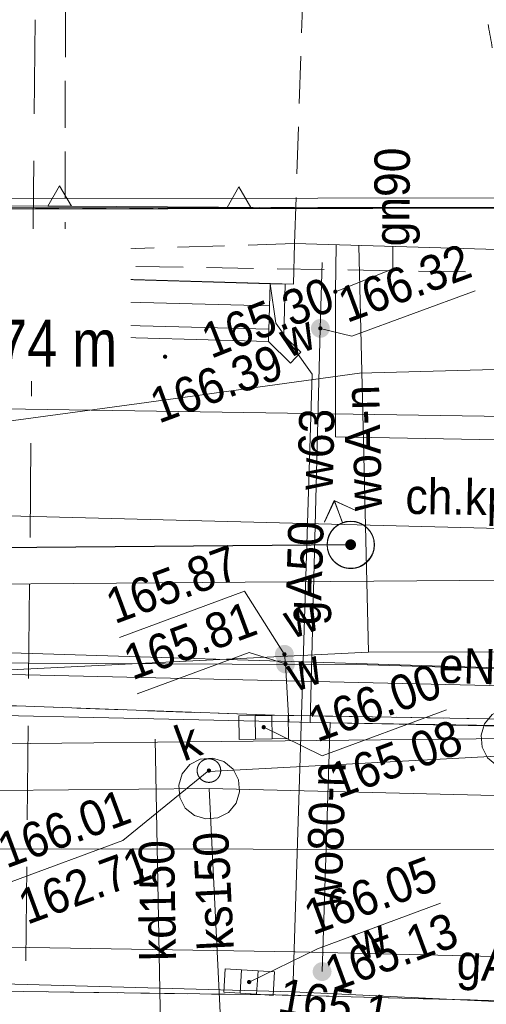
# Model space of a CAD drawing. Header units: millimetres. Extents: x -1155795 to 240441, y -422828 to 463730.
# Tile 54 of 66: x 81672 to 91579, y -22462 to -1541. Entities that reach past the tile are written whole.
import ezdxf
from ezdxf.xclip import XClip

# ---------------------------------------------------------------- set-up
doc = ezdxf.new("R2010")
doc.units = ezdxf.units.MM
doc.header["$MEASUREMENT"] = 0
doc.header["$XCLIPFRAME"] = 0
doc.linetypes.add('Dashed 1_500', pattern=[1000, 500, -500])
doc.linetypes.add('Wipeout_Contour', pattern=[1000, 0, -1000])
for name, color, linetype in [('00 PZT MAPA', 7, 'Continuous'), ('Sycow_7_punkt wysokościowy sztuczny', 7, 'Continuous'), ('Sycow_7_zasuwa - siec wodociągowa (punkt)', 7, 'Continuous')]:
    doc.layers.add(name, color=color, linetype=linetype)
for name, color, linetype, lineweight in [('0_Nr_pióra__27', 7, 'Continuous', 25), ('Annotation - Label_Nr_pióra__85', 7, 'Continuous', 13), ('Nowe_0_Nr_pióra__27', 7, 'Continuous', 25), ('Nowe_Annotation - Label_Nr_pióra__46', 7, 'Continuous', 15), ('Nowe_Annotation - Label_Nr_pióra__85', 7, 'Continuous', 13), ('Sycow_7_218-kontur użytku gruntowego_Nr_pióra__3', 3, 'Continuous', 18), ('Sycow_7_219-działka ewidencyjna_Nr_pióra__7', 7, 'Continuous', 18), ('Sycow_7_312-budynek ewidencyjny_Nr_pióra__7', 7, 'Continuous', 18), ('Sycow_7_352-schody_Nr_pióra__7', 7, 'Continuous', 18), ('Sycow_7_@Wywiad_Nr_pióra__30', 30, 'Continuous', 18), ('Sycow_7_@Wywiad_Nr_pióra__34', 34, 'Continuous', 18), ('Sycow_7_@Wywiad_Nr_pióra__7', 7, 'Continuous', 18), ('Sycow_7_@Zakres_Nr_pióra__6', 6, 'Continuous', 18), ('Sycow_7_chodnik (powierzchnia)-Atr17_Nr_pióra__7', 7, 'Continuous', 18), ('Sycow_7_chodnik (powierzchnia)_Nr_pióra__7', 7, 'Continuous', 18), ('Sycow_7_hydrant (punkt)_Nr_pióra__7', 7, 'Continuous', 18), ('Sycow_7_kratka ściekowa (punkt)_Nr_pióra__7', 7, 'Continuous', 18), ('Sycow_7_krawężnik (linia)_Nr_pióra__7', 7, 'Continuous', 18), ('Sycow_7_murek oporowy (powierzchnia)_Nr_pióra__7', 7, 'Continuous', 18), ('Sycow_7_Oś ulicy_Nr_pióra__5', 5, 'Continuous', 18), ('Sycow_7_przewód elektroenergetyczny (linia)-Atr1_Nr_pióra__1', 1, 'Continuous', 18), ('Sycow_7_przewód elektroenergetyczny (linia)_Nr_pióra__1', 1, 'Continuous', 18), ('Sycow_7_przewód gazowy (linia)-Atr1_Nr_pióra__7', 7, 'Continuous', 18), ('Sycow_7_przewód gazowy (linia)_Nr_pióra__40', 40, 'Continuous', 18), ('Sycow_7_przewód kanalizacyjny (linia)-Atr1_Nr_pióra__34', 34, 'Continuous', 18), ('Sycow_7_przewód kanalizacyjny (linia)_Nr_pióra__34', 34, 'Continuous', 18), ('Sycow_7_przewód telekomunikacyjny (linia)_Nr_pióra__30', 30, 'Continuous', 18), ('Sycow_7_przewód wodociągowy (linia)-Atr1_Nr_pióra__5', 5, 'Continuous', 18), ('Sycow_7_przewód wodociągowy (linia)_Nr_pióra__5', 5, 'Continuous', 18), ('Sycow_7_punkt o określonej wysokości (sieć elektroenergetyczna)-Atr2_Nr_pióra__1', 1, 'Continuous', 18), ('Sycow_7_punkt o określonej wysokości (sieć gazowa)-Atr2_Nr_pióra__40', 40, 'Continuous', 18), ('Sycow_7_punkt o określonej wysokości (sieć gazowa)_Nr_pióra__40', 40, 'Continuous', 18), ('Sycow_7_punkt o określonej wysokości (sieć kanalizacyjna)-Atr2_Nr_pióra__34', 34, 'Continuous', 18), ('Sycow_7_punkt o określonej wysokości (sieć kanalizacyjna)-Atr2_Nr_pióra__7', 7, 'Continuous', 18), ('Sycow_7_punkt o określonej wysokości (sieć kanalizacyjna)-Atr3_Nr_pióra__34', 34, 'Continuous', 18), ('Sycow_7_punkt o określonej wysokości (sieć kanalizacyjna)_Nr_pióra__34', 34, 'Continuous', 18), ('Sycow_7_punkt o określonej wysokości (sieć wodociągowa)-Atr2_Nr_pióra__5', 5, 'Continuous', 18), ('Sycow_7_punkt o określonej wysokości (sieć wodociągowa)-Atr2_Nr_pióra__7', 7, 'Continuous', 18), ('Sycow_7_punkt o określonej wysokości (sieć wodociągowa)_Nr_pióra__5', 5, 'Continuous', 18), ('Sycow_7_punkt wysokościowy sztuczny-Atr2_Nr_pióra__7', 7, 'Continuous', 18), ('Sycow_7_PZT_NLZ - Nieprzekraczalna linia zabudowy_Nr_pióra__7', 7, 'Continuous', 18), ('Sycow_7_studzienka - przewód kanalizacyjny (powierzchnia)_Nr_pióra__34', 34, 'Continuous', 18), ('Sycow_7_studzienka okrągła - przewód kanalizacyjny (punkt)-Atr17_Nr_pióra__34', 34, 'Continuous', 18), ('Sycow_7_studzienka okrągła - przewód kanalizacyjny (punkt)_Nr_pióra__34', 34, 'Continuous', 18), ('Sycow_7_zasuwa - siec wodociągowa (punkt)-Atr17_Nr_pióra__7', 7, 'Continuous', 18)]:
    doc.layers.add(name, color=color, linetype=linetype, lineweight=lineweight)
doc.layers.add('0_Nr_pióra__99', color=7, linetype='Continuous', lineweight=0, true_color=0xaad2ff)
doc.layers.add('Sycow_7_PZT_RT - Linia rozgraniczająca_Nr_pióra__252', color=7, linetype='Continuous', lineweight=18, true_color=0x929292)
doc.styles.add('STYL_AUTOMATYCZNY_12', font='Arial Narrow.ttf')
doc.styles.add('STYL_AUTOMATYCZNY_5', font='txt', dxfattribs={"width": 0.9})
doc.linetypes.add('nieprzekraczalna linia zabudowy', pattern='A,0,[3,-2. PZT (5)1.Shx,S=39.68254,R=0,X=0,Y=0.425],-5000,0', length=5000)
doc.dimstyles.new('STYL_AUTOMATYCZNY__1', dxfattribs={"dimtxt": 0.18, "dimasz": 456, "dimexe": 0.18, "dimexo": 0.0625, "dimgap": 0, "dimtad": 0, "dimtih": 1, "dimtoh": 1, "dimdec": 4, "dimzin": 0, "dimdsep": 46, "dimcen": 0.09, "dimadec": 0, "dimazin": 0, "dimtfac": 1, "dimtdec": 4, "dimtmove": 0, "dimatfit": 3, "dimldrblk": 'ARROWHEAD_11', "dimfxl": 0, "dimtolj": 1, "dimtzin": 0, "dimarcsym": 0})

# ---------------------------------------------------------------- blocks, each defined once
blk = doc.blocks.new('Rysunek_1_7', base_point=(14567, -19307))
at = {"layer": 'Sycow_7_punkt o określonej wysokości (sieć gazowa)_Nr_pióra__40', "linetype": 'Continuous', "lineweight": 18}
blk.add_hatch(color=40, dxfattribs=at).paths.add_polyline_path([(88416, -7305, 1), (88332, -7336, 1)])
at = {"layer": 'Sycow_7_punkt o określonej wysokości (sieć kanalizacyjna)_Nr_pióra__34', "linetype": 'Continuous', "lineweight": 18}
for points in [[(86895, -16559, 1), (86811, -16590, 1)], [(85732, -17480, 1), (85648, -17511, 1)], [(86586, -21973, 1), (86501, -22005, 1)]]:
    blk.add_hatch(color=34, dxfattribs=at).paths.add_polyline_path(points)
at = {"layer": 'Sycow_7_punkt o określonej wysokości (sieć wodociągowa)_Nr_pióra__5', "linetype": 'Continuous', "lineweight": 18}
for points in [[(88097, -8084, 1), (88013, -8116, 1)], [(87335, -15010, 1), (87250, -15041, 1)], [(87357, -15215, 1), (87273, -15246, 1)]]:
    blk.add_hatch(color=5, dxfattribs=at).paths.add_polyline_path(points)
at = {"layer": 'Sycow_7_punkt wysokościowy sztuczny', "linetype": 'Continuous', "lineweight": 0, "true_color": 0x000000}
blk.add_hatch(color=178, dxfattribs=at).paths.add_polyline_path([(84801, -8686, 1), (84717, -8718, 1)])
at = {"layer": 'Sycow_7_zasuwa - siec wodociągowa (punkt)', "linetype": 'Continuous', "lineweight": 0, "true_color": 0x000000}
for points in [[(88243, -8031, 1), (87868, -8169, 1)], [(87480, -14956, 1), (87105, -15095, 1)], [(87503, -15161, 1), (87128, -15300, 1)], [(88292, -21785, 1), (87894, -21749, 1)]]:
    blk.add_hatch(color=178, dxfattribs=at).paths.add_polyline_path(points)
at = {"layer": 'Sycow_7_218-kontur użytku gruntowego_Nr_pióra__3', "color": 3, "linetype": 'Continuous', "lineweight": 18}
for p, q in [((82505, -5537), (82005, -5537)), ((82005, -5537), (82505, -5537)), ((83505, -5536), (83005, -5536)), ((83005, -5536), (83505, -5536)), ((84505, -5535), (84005, -5535)), ((84005, -5535), (84505, -5535)), ((85505, -5534), (85005, -5534)), ((85005, -5534), (85505, -5534)), ((86505, -5533), (86005, -5533)), ((86005, -5533), (86505, -5533)), ((87505, -5532), (87005, -5532)), ((87005, -5532), (87505, -5532)), ((88505, -5531), (88005, -5532)), ((88005, -5532), (88505, -5531)), ((89505, -5530), (89005, -5531)), ((89005, -5531), (89505, -5530)), ((90505, -5529), (90005, -5530)), ((90005, -5530), (90505, -5529)), ((91505, -5528), (91005, -5529)), ((91005, -5529), (91505, -5528))]:
    blk.add_line(p, q, dxfattribs=at)
at = {"layer": 'Sycow_7_219-działka ewidencyjna_Nr_pióra__7', "color": 7, "linetype": 'Continuous', "lineweight": 18}
blk.add_line((57214, -5561), (103296, -5517), dxfattribs=at)
at = {"layer": 'Sycow_7_312-budynek ewidencyjny_Nr_pióra__7', "color": 7, "linetype": 'Continuous', "lineweight": 18}
for p, q in [((82622, -7019), (82635, -6449)), ((87505, -6299), (87483, -7160)), ((102830, -6735), (87505, -6299)), ((87483, -7160), (82622, -7019))]:
    blk.add_line(p, q, dxfattribs=at)
at = {"layer": 'Sycow_7_352-schody_Nr_pióra__7', "color": 7, "linetype": 'Continuous', "lineweight": 18}
for p, q in [((86976, -7619), (82880, -7513)), ((86961, -8119), (82866, -8012))]:
    blk.add_line(p, q, dxfattribs=at)
at = {"layer": 'Sycow_7_352-schody_Nr_pióra__7', "color": 7, "linetype": 'Continuous', "lineweight": 18, "flags": 128}
blk.add_lwpolyline([(82894, -7036), (82859, -8265), (86954, -8380), (86989, -7151)], close=True, dxfattribs=at)
blk.add_lwpolyline([(82894, -7036), (82859, -8265), (86954, -8380), (86989, -7151)], close=True, dxfattribs=at)
at = {"layer": 'Sycow_7_@Wywiad_Nr_pióra__30', "color": 30, "linetype": 'Continuous', "lineweight": 18, "flags": 128}
for points in [[(84209, -9695), (69397, -11699), (56319, -10744)], [(100122, -13389), (80989, -13534), (61767, -14149)]]:
    blk.add_lwpolyline(points, dxfattribs=at)
at = {"layer": 'Sycow_7_@Wywiad_Nr_pióra__34', "color": 34, "linetype": 'Continuous', "lineweight": 18}
blk.add_line((101351, -19183), (63649, -19132), dxfattribs=at)
at = {"layer": 'Sycow_7_@Wywiad_Nr_pióra__7', "color": 7, "linetype": 'Continuous', "lineweight": 18}
for p, q in [((81853, -6450), (82635, -6449)), ((82886, -16169), (83885, -16205)), ((84385, -16223), (85384, -16259)), ((85884, -16277), (87079, -16320))]:
    blk.add_line(p, q, dxfattribs=at)
at = {"layer": 'Sycow_7_@Wywiad_Nr_pióra__7', "color": 7, "linetype": 'Continuous', "lineweight": 18, "flags": 128}
for points in [[(76538, 5263), (76572, 13745), (61863, 13887), (61647, -256), (64147, -295), (64072, -6460), (82635, -6449)], [(87079, -16320), (81603, -16122), (68286, -15914), (56759, -15982), (55715, -15766)], [(81387, -16119), (81603, -16122), (82386, -16151)]]:
    blk.add_lwpolyline(points, dxfattribs=at)
at = {"layer": 'Sycow_7_@Zakres_Nr_pióra__6', "color": 6, "linetype": 'Continuous', "lineweight": 18}
for p, q in [((81999, -1542), (81979, -3542)), ((81970, -4542), (81950, -6542)), ((81940, -7542), (81920, -9542)), ((81911, -10542), (81891, -12542)), ((81881, -13542), (81862, -15542)), ((81852, -16542), (81832, -18541)), ((81822, -19541), (81803, -21541))]:
    blk.add_line(p, q, dxfattribs=at)
at = {"layer": 'Sycow_7_chodnik (powierzchnia)_Nr_pióra__7', "color": 7, "linetype": 'Continuous', "lineweight": 18}
for p, q in [((87658, -1819), (87692, -819)), ((82644, -1340), (82642, -2340)), ((87607, -3318), (87641, -2318)), ((82641, -2840), (82639, -3840)), ((87556, -4817), (87590, -3817)), ((82638, -4340), (82637, -5340)), ((87505, -6299), (87539, -5317)), ((83524, -6422), (84524, -6391)), ((85024, -6376), (86023, -6345)), ((86523, -6329), (87505, -6299)), ((83640, -6775), (82945, -6763)), ((85140, -6800), (84140, -6783)), ((86639, -6825), (85640, -6809)), ((88139, -6851), (87139, -6834)), ((89639, -6876), (88639, -6859)), ((91139, -6901), (90139, -6884)), ((87079, -16320), (87663, -16330)), ((88163, -16339), (89163, -16356)), ((89663, -16364), (90663, -16381)), ((91163, -16390), (92162, -16407)), ((82242, -22197), (81242, -22184)), ((83742, -22217), (82742, -22204)), ((85242, -22237), (84242, -22224)), ((86742, -22257), (85742, -22244)), ((88241, -22292), (87242, -22265)), ((89741, -22331), (88741, -22305)), ((91240, -22370), (90241, -22344))]:
    blk.add_line(p, q, dxfattribs=at)
at = {"layer": 'Sycow_7_chodnik (powierzchnia)_Nr_pióra__7', "color": 7, "linetype": 'Continuous', "lineweight": 18, "flags": 128}
blk.add_lwpolyline([(82636, -5840), (82635, -6449), (83025, -6437)], dxfattribs=at)
at = {"layer": 'Sycow_7_hydrant (punkt)_Nr_pióra__7', "color": 7, "linetype": 'Continuous', "lineweight": 18}
for p, q in [((88356, -11763), (88147, -12217)), ((88529, -12232), (88356, -11763)), ((88356, -11763), (88810, -11972))]:
    blk.add_line(p, q, dxfattribs=at)
blk.add_circle((88703, -12701), 500, dxfattribs=at)
at = {"layer": 'Sycow_7_kratka ściekowa (punkt)_Nr_pióra__7', "color": 7, "linetype": 'Continuous', "lineweight": 18}
for p, q in [((87023, -16322), (87373, -16315)), ((87382, -16815), (87373, -16315)), ((86323, -16334), (86673, -16328)), ((86332, -16834), (86323, -16334)), ((86673, -16328), (87023, -16322)), ((86682, -16828), (86673, -16328)), ((87032, -16822), (87023, -16322)), ((86332, -16834), (86682, -16828)), ((86682, -16828), (87032, -16822)), ((87032, -16822), (87382, -16815)), ((86003, -22204), (86036, -21705)), ((86036, -21705), (86385, -21728)), ((86353, -22227), (86385, -21728)), ((86385, -21728), (86735, -21751)), ((86702, -22250), (86735, -21751)), ((86735, -21751), (87084, -21774)), ((87051, -22273), (87084, -21774)), ((86003, -22204), (86353, -22227)), ((86353, -22227), (86702, -22250)), ((86702, -22250), (87051, -22273))]:
    blk.add_line(p, q, dxfattribs=at)
at = {"layer": 'Sycow_7_krawężnik (linia)_Nr_pióra__7', "color": 7, "linetype": 'Continuous', "lineweight": 18}
blk.add_line((111244, -16730), (87079, -16320), dxfattribs=at)
at = {"layer": 'Sycow_7_krawężnik (linia)_Nr_pióra__7', "color": 7, "linetype": 'Continuous', "lineweight": 18, "flags": 128}
blk.add_lwpolyline([(113556, -22974), (108833, -22832), (87103, -22262), (62467, -21936), (49262, -22272), (35935, -22653), (29917, -22837), (10745, -23338), (-2975, -23635), (-15947, -23939), (-24806, -24115), (-45149, -24410), (-67674, -23289), (-80254, -22221), (-81968, -22041)], dxfattribs=at)
at = {"layer": 'Sycow_7_murek oporowy (powierzchnia)_Nr_pióra__7', "color": 7, "linetype": 'Continuous', "lineweight": 18, "flags": 128}
for points in [[(82543, -8104), (82158, -8417), (82360, -8673), (82859, -8265), (82894, -7036), (82571, -7027)], [(82543, -8104), (82158, -8417), (82360, -8673), (82859, -8265), (82894, -7036), (82571, -7027)], [(87278, -8249), (87312, -7159), (86989, -7151), (86954, -8380), (87421, -8836), (87644, -8604)], [(87278, -8249), (87312, -7159), (86989, -7151), (86954, -8380), (87421, -8836), (87644, -8604)]]:
    blk.add_lwpolyline(points, close=True, dxfattribs=at)
at = {"layer": 'Sycow_7_Oś ulicy_Nr_pióra__5', "color": 5, "linetype": 'Continuous', "lineweight": 18, "flags": 128}
blk.add_lwpolyline([(-83070, -19065), (-77190, -19753), (-19864, -19492), (59637, -14954), (111023, -16134)], dxfattribs=at)
at = {"layer": 'Sycow_7_przewód elektroenergetyczny (linia)_Nr_pióra__1', "color": 1, "linetype": 'Continuous', "lineweight": 18, "flags": 128}
for points in [[(-85356, -12890), (-81672, -13351), (-62125, -14591), (-59177, -13051), (-51732, -13515), (-44925, -14130), (-19251, -14093), (-14162, -14416), (-4298, -13898), (-1624, -11789), (42623, -10217), (70284, -9497), (79476, -9784), (103123, -10145), (108910, -10427)], [(27076, -14854), (31243, -14761), (54228, -14227), (62305, -13721), (64185, -13846), (64378, -14915), (71907, -14687), (76113, -15188), (89059, -15246), (110939, -15904)], [(70220, -14650), (89052, -15227), (110938, -15903)]]:
    blk.add_lwpolyline(points, dxfattribs=at)
at = {"layer": 'Sycow_7_przewód gazowy (linia)_Nr_pióra__40', "color": 40, "linetype": 'Continuous', "lineweight": 18, "flags": 128}
for points in [[(108614, -10778), (88374, -10402), (88374, -7321), (88389, -6324)], [(89595, -6357), (89592, -6838), (88374, -7321)], [(87474, -22199), (87881, -9071), (87109, -7992), (86989, -7151)], [(108120, -21827), (87522, -21349), (57138, -20849)], [(-81489, -23333), (-74473, -24441), (-65760, -24905), (-47998, -26998), (-35625, -27151), (-6779, -25513), (14559, -24191), (20451, -23054), (48781, -22183), (76948, -21906), (87474, -22199), (101858, -22887)]]:
    blk.add_lwpolyline(points, dxfattribs=at)
at = {"layer": 'Sycow_7_przewód kanalizacyjny (linia)_Nr_pióra__34', "color": 34, "linetype": 'Continuous', "lineweight": 18}
for p, q in [((92113, -16813), (39236, -17368)), ((84690, -24211), (84548, -16831)), ((85693, -17878), (60006, -18112)), ((111905, -18515), (85693, -17878)), ((85693, -17878), (86040, -24863))]:
    blk.add_line(p, q, dxfattribs=at)
at = {"layer": 'Sycow_7_przewód kanalizacyjny (linia)_Nr_pióra__34', "color": 34, "linetype": 'Continuous', "lineweight": 18, "flags": 128}
for points in [[(96529, -12469), (63834, -11630), (56160, -12009)], [(85688, -17518), (92191, -17168), (111781, -18179)]]:
    blk.add_lwpolyline(points, dxfattribs=at)
at = {"layer": 'Sycow_7_przewód telekomunikacyjny (linia)_Nr_pióra__30', "color": 30, "linetype": 'Continuous', "lineweight": 18, "flags": 128}
blk.add_lwpolyline([(108208, -8529), (88887, -9050), (84209, -9695)], dxfattribs=at)
at = {"layer": 'Sycow_7_przewód wodociągowy (linia)_Nr_pióra__5', "color": 5, "linetype": 'Continuous', "lineweight": 18}
blk.add_line((88873, -6336), (89079, -14983), dxfattribs=at)
at = {"layer": 'Sycow_7_przewód wodociągowy (linia)_Nr_pióra__5', "color": 5, "linetype": 'Continuous', "lineweight": 18, "flags": 128}
for points in [[(87840, -16476), (88055, -8100), (88091, -6700)], [(110539, -14824), (104958, -14957), (89079, -14983), (77305, -15557), (57641, -15267), (56731, -21074)], [(87387, -16462), (87315, -15231), (87292, -15026)], [(111297, -16871), (105226, -16777), (92259, -16546), (87840, -16476), (87387, -16462), (77182, -16231), (58880, -15704), (58343, -15721), (48019, -15545), (32838, -17572), (31358, -17779), (29957, -17797), (14652, -17961), (-2946, -18154)], [(88093, -21767), (88267, -16478), (111316, -16924)]]:
    blk.add_lwpolyline(points, dxfattribs=at)
at = {"layer": 'Sycow_7_punkt o określonej wysokości (sieć kanalizacyjna)-Atr2_Nr_pióra__7', "color": 7, "linetype": 'Continuous', "lineweight": 18, "flags": 128}
for points in [[(86853, -16575), (88091, -17183), (90733, -16204)], [(85690, -17496), (83863, -18983), (81491, -19861)], [(86544, -21989), (87998, -21280), (90610, -20313)]]:
    blk.add_lwpolyline(points, dxfattribs=at)
at = {"layer": 'Sycow_7_punkt o określonej wysokości (sieć wodociągowa)-Atr2_Nr_pióra__7', "color": 7, "linetype": 'Continuous', "lineweight": 18, "flags": 128}
for points in [[(88055, -8100), (88725, -8268), (91341, -7299)], [(87292, -15026), (86445, -13687), (83794, -14668)], [(87315, -15231), (86541, -14984), (84168, -15862)]]:
    blk.add_lwpolyline(points, dxfattribs=at)
at = {"layer": 'Sycow_7_PZT_NLZ - Nieprzekraczalna linia zabudowy_Nr_pióra__7', "color": 7, "linetype": 'Continuous', "lineweight": 18}
for p, q in [((82395, -5503), (79145, -5481)), ((82645, -5505), (82395, -5503)), ((85895, -5527), (82645, -5505)), ((86759, -5533), (85895, -5527))]:
    blk.add_line(p, q, dxfattribs=at)
at = {"layer": 'Sycow_7_PZT_NLZ - Nieprzekraczalna linia zabudowy_Nr_pióra__7', "color": 7, "linetype": 'Continuous', "lineweight": 18, "flags": 128}
for points in [[(82770, -5506), (82270, -5502), (82520, -5069)], [(86577, -5531), (86077, -5528), (86327, -5095)]]:
    blk.add_lwpolyline(points, close=True, dxfattribs=at)
at = {"layer": 'Sycow_7_PZT_RT - Linia rozgraniczająca_Nr_pióra__252', "color": 252, "linetype": 'Continuous', "lineweight": 18, "true_color": 0x929292, "flags": 128}
blk.add_lwpolyline([(-83292, -11412), (-81842, -11494), (-65673, -13493), (-45598, -14248), (-45486, -8787), (-19127, -10181), (29168, -10319), (29592, 8632), (56966, 9345), (57408, -5361), (103296, -5317)], dxfattribs=at)
at = {"layer": 'Sycow_7_studzienka - przewód kanalizacyjny (powierzchnia)_Nr_pióra__34', "color": 34, "linetype": 'Continuous', "lineweight": 18, "flags": 128}
for points in [[(91803, -17386), (91604, -17225), (91489, -17001), (91468, -16743), (91539, -16503), (91701, -16305), (91925, -16190), (92183, -16168), (92423, -16240), (92621, -16401), (92736, -16625), (92757, -16884), (92686, -17123), (92525, -17322), (92301, -17437), (92042, -17458)], [(85383, -18452), (85185, -18291), (85070, -18067), (85049, -17808), (85120, -17568), (85281, -17370), (85505, -17255), (85764, -17234), (86004, -17305), (86202, -17466), (86317, -17690), (86338, -17949), (86267, -18189), (86106, -18387), (85882, -18502), (85623, -18523)]]:
    blk.add_lwpolyline(points, close=True, dxfattribs=at)
at = {"layer": 'Sycow_7_studzienka okrągła - przewód kanalizacyjny (punkt)_Nr_pióra__34', "color": 34, "linetype": 'Continuous', "lineweight": 18}
blk.add_circle((85690, -17496), 250, dxfattribs=at)
at = {"layer": 'Sycow_7_chodnik (powierzchnia)-Atr17_Nr_pióra__7', "color": 7, "linetype": 'Continuous', "lineweight": 18, "insert": (89854, -12265), "char_height": 750, "attachment_point": 7, "rotation": 359.029, "style": 'STYL_AUTOMATYCZNY_5'}
blk.add_mtext('\\A1;{\\pql;\\fArial|b0|i0|c0|p0;\\W0.900000;ch.kp.}', dxfattribs=at)
at = {"layer": 'Sycow_7_przewód elektroenergetyczny (linia)-Atr1_Nr_pióra__1', "color": 1, "linetype": 'Continuous', "lineweight": 18, "insert": (90572, -15257), "char_height": 750, "attachment_point": 4, "rotation": 358.23, "style": 'STYL_AUTOMATYCZNY_5'}
blk.add_mtext('\\A1;{\\pql;\\fArial|b0|i0|c0|p0;\\W0.900000;eNA}', dxfattribs=at)
at = {"layer": 'Sycow_7_przewód gazowy (linia)-Atr1_Nr_pióra__7', "color": 7, "linetype": 'Continuous', "lineweight": 18, "char_height": 750, "style": 'STYL_AUTOMATYCZNY_5'}
for s, insert, attachment_point, rotation in [('\\A1;{\\pql;\\fArial|b0|i0|c0|p0;\\W0.900000;gn90}', (89682, -6357), 4, 89.622), ('\\A1;{\\pql;\\fArial|b0|i0|c0|p0;\\W0.900000;gA50}', (87798, -14404), 4, 88.225), ('\\A1;{\\pql;\\fArial|b0|i0|c0|p0;\\W0.900000;gA100}', (90927, -22157), 7, 357.227)]:
    blk.add_mtext(s, dxfattribs=dict(at, insert=insert, attachment_point=attachment_point, rotation=rotation))
at = {"layer": 'Sycow_7_przewód kanalizacyjny (linia)-Atr1_Nr_pióra__34', "color": 34, "linetype": 'Continuous', "lineweight": 18, "char_height": 750, "attachment_point": 4, "style": 'STYL_AUTOMATYCZNY_5'}
for s, insert, rotation in [('\\A1;{\\pql;\\fArial|b0|i0|c0|p0;\\W0.900000;kd150}', (84625, -21542), 91.097), ('\\A1;{\\pql;\\fArial|b0|i0|c0|p0;\\W0.900000;ks150}', (85851, -21313), 92.841)]:
    blk.add_mtext(s, dxfattribs=dict(at, insert=insert, rotation=rotation))
at = {"layer": 'Sycow_7_przewód wodociągowy (linia)-Atr1_Nr_pióra__5', "color": 5, "linetype": 'Continuous', "lineweight": 18, "char_height": 750, "attachment_point": 4, "style": 'STYL_AUTOMATYCZNY_5'}
for s, insert, rotation in [('\\A1;{\\pql;\\fArial|b0|i0|c0|p0;\\W0.900000;woA-n}', (88996, -11980), 91.36), ('\\A1;{\\pql;\\fArial|b0|i0|c0|p0;\\W0.900000;w63}', (87947, -11536), 88.529), ('\\A1;{\\pql;\\fArial|b0|i0|c0|p0;\\W0.900000;wo80-n}', (88128, -20405), 88.114)]:
    blk.add_mtext(s, dxfattribs=dict(at, insert=insert, rotation=rotation))
at = {"layer": 'Sycow_7_punkt o określonej wysokości (sieć elektroenergetyczna)-Atr2_Nr_pióra__1', "color": 1, "linetype": 'Continuous', "lineweight": 18, "insert": (87122, -22643), "char_height": 750, "attachment_point": 7, "rotation": 349.927, "style": 'STYL_AUTOMATYCZNY_5'}
blk.add_mtext('\\A1;{\\pql;\\fArial|b0|i0|c0|p0;\\W0.900000;165.1}', dxfattribs=at)
at = {"layer": 'Sycow_7_punkt o określonej wysokości (sieć gazowa)-Atr2_Nr_pióra__40', "color": 40, "linetype": 'Continuous', "lineweight": 18, "insert": (85598, -8407), "char_height": 750, "attachment_point": 4, "rotation": 21.63, "style": 'STYL_AUTOMATYCZNY_5'}
blk.add_mtext('\\A1;{\\pql;\\fArial|b0|i0|c0|p0;\\W0.900000;165.30}', dxfattribs=at)
at = {"layer": 'Sycow_7_punkt o określonej wysokości (sieć kanalizacyjna)-Atr2_Nr_pióra__34', "color": 34, "linetype": 'Continuous', "lineweight": 18, "char_height": 750, "attachment_point": 7, "rotation": 20.318, "style": 'STYL_AUTOMATYCZNY_5'}
for s, insert in [('\\A1;{\\pql;\\fArial|b0|i0|c0|p0;\\W0.900000;166.00}', (87991, -16912)), ('\\A1;{\\pql;\\fArial|b0|i0|c0|p0;\\W0.900000;166.01}', (81391, -19590)), ('\\A1;{\\pql;\\fArial|b0|i0|c0|p0;\\W0.900000;166.05}', (87898, -21010))]:
    blk.add_mtext(s, dxfattribs=dict(at, insert=insert))
at = {"layer": 'Sycow_7_punkt o określonej wysokości (sieć kanalizacyjna)-Atr3_Nr_pióra__34', "color": 34, "linetype": 'Continuous', "lineweight": 18, "char_height": 750, "attachment_point": 7, "rotation": 20.318, "style": 'STYL_AUTOMATYCZNY_5'}
for s, insert in [('\\A1;{\\pql;\\fArial|b0|i0|c0|p0;\\W0.900000;165.08}', (88434, -18108)), ('\\A1;{\\pql;\\fArial|b0|i0|c0|p0;\\W0.900000;162.71}', (81834, -20786)), ('\\A1;{\\pql;\\fArial|b0|i0|c0|p0;\\W0.900000;165.13}', (88341, -22207))]:
    blk.add_mtext(s, dxfattribs=dict(at, insert=insert))
at = {"layer": 'Sycow_7_punkt o określonej wysokości (sieć wodociągowa)-Atr2_Nr_pióra__5', "color": 5, "linetype": 'Continuous', "lineweight": 18, "char_height": 750, "attachment_point": 7, "rotation": 20.318, "style": 'STYL_AUTOMATYCZNY_5'}
for s, insert in [('\\A1;{\\pql;\\fArial|b0|i0|c0|p0;\\W0.900000;166.32}', (88625, -7998)), ('\\A1;{\\pql;\\fArial|b0|i0|c0|p0;\\W0.900000;165.87}', (83693, -14398)), ('\\A1;{\\pql;\\fArial|b0|i0|c0|p0;\\W0.900000;165.81}', (84068, -15592))]:
    blk.add_mtext(s, dxfattribs=dict(at, insert=insert))
at = {"layer": 'Sycow_7_punkt wysokościowy sztuczny-Atr2_Nr_pióra__7', "color": 7, "linetype": 'Continuous', "lineweight": 18, "insert": (84629, -10137), "char_height": 750, "attachment_point": 7, "rotation": 20.318, "style": 'STYL_AUTOMATYCZNY_5'}
blk.add_mtext('\\A1;{\\pql;\\fArial|b0|i0|c0|p0;\\W0.900000;166.39}', dxfattribs=at)
at = {"layer": 'Sycow_7_studzienka okrągła - przewód kanalizacyjny (punkt)-Atr17_Nr_pióra__34', "color": 34, "linetype": 'Continuous', "lineweight": 18, "insert": (85152, -17308), "char_height": 750, "attachment_point": 7, "rotation": 20.318, "style": 'STYL_AUTOMATYCZNY_5'}
blk.add_mtext('\\A1;{\\pql;\\fArial|b0|i0|c0|p0;\\W0.900000;k}', dxfattribs=at)
at = {"layer": 'Sycow_7_zasuwa - siec wodociągowa (punkt)-Atr17_Nr_pióra__7', "color": 7, "linetype": 'Continuous', "lineweight": 18, "char_height": 750, "attachment_point": 7, "rotation": 20.318, "style": 'STYL_AUTOMATYCZNY_5'}
for insert in [(87372, -8734), (87452, -14708), (87517, -15835), (88907, -21548)]:
    blk.add_mtext('\\A1;{\\pql;\\fArial|b0|i0|c0|p0;\\W0.900000;w}', dxfattribs=dict(at, insert=insert))
blk = doc.blocks.new('ARROWHEAD_11')
at = {"color": 0, "linetype": 'Continuous', "lineweight": 0}
blk.add_line((0, 0), (-1, 0), dxfattribs=at)
at = {"color": 0, "linetype": 'Continuous', "lineweight": 0, "const_width": 0.25, "flags": 128}
blk.add_lwpolyline([(-0.125, 0, 1), (0.125, 0, 1)], format="xyb", close=True, dxfattribs=at)

msp = doc.modelspace()

# ---------------------------------------------------------------- block references
at = {"layer": '00 PZT MAPA', "color": 7, "linetype": 'Continuous', "lineweight": 15}
ref = msp.add_blockref('Rysunek_1_7', (14567, -19307), dxfattribs=at)
XClip(ref).set_block_clipping_path([(-38444.7789564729, -141413.2871562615), (134317.2398628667, -77444.9644498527), (67578.7707096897, 102798.5088210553), (-105183.2481096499, 38830.1861146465)])

# ---------------------------------------------------------------- next in the draw order: linework, layer by layer
at = {"layer": '0_Nr_pióra__27', "color": 7, "linetype": 'nieprzekraczalna linia zabudowy', "lineweight": 25}
msp.add_line((61483, -5591), (102861, -5524), dxfattribs=at)
at = {"layer": '0_Nr_pióra__99', "color": 141, "linetype": 'Continuous', "lineweight": 0, "true_color": 0xaad2ff}
for points in [[(88526, -12227), (88352, -11759), (88144, -12212)], [(88352, -11759), (88807, -11967)]]:
    msp.add_lwpolyline(points, dxfattribs=at)
at = {"layer": '0_Nr_pióra__99', "color": 141, "linetype": 'Dashed 1_500', "lineweight": 0, "true_color": 0xaad2ff}
for centre in [(88699, -12696), (-56052, -28118)]:
    msp.add_circle(centre, 150000, dxfattribs=at)
at = {"layer": '0_Nr_pióra__99', "color": 141, "linetype": 'Continuous', "lineweight": 0, "true_color": 0xaad2ff}
msp.add_circle((88699, -12696), 500, dxfattribs=at)
at = {"layer": 'Nowe_0_Nr_pióra__27', "color": 7, "linetype": 'Continuous', "lineweight": 25}
msp.add_lwpolyline([(56768, 9145), (57226, -5598), (102861, -5524)], dxfattribs=at)

# ---------------------------------------------------------------- next in the draw order: leaders
at = {"layer": 'Annotation - Label_Nr_pióra__85', "color": 7, "linetype": 'Continuous', "lineweight": 13, "annotation_type": 0, "has_hookline": 1, "hookline_direction": 1, "text_width": 14874}
msp.add_leader([(88699, -12696), (70137, -12854)], dimstyle='STYL_AUTOMATYCZNY__1', dxfattribs=at)

# ---------------------------------------------------------------- next in the draw order: wipeouts: each hides what was drawn before it
at = {"color": 7, "linetype": 'Wipeout_Contour', "lineweight": 15, "ltscale": 283441.886985}
msp.add_wipeout([(56804, -5985), (84029, -5985), (84029, -9220), (56804, -9220)], dxfattribs=at).dxf.layer = 'Nowe_Annotation - Label_Nr_pióra__46'

# ---------------------------------------------------------------- next in the draw order: texts
at = {"layer": 'Nowe_Annotation - Label_Nr_pióra__46', "color": 7, "linetype": 'Continuous', "lineweight": 15, "insert": (56804, -7757), "char_height": 1000, "attachment_point": 4, "line_spacing_factor": 0.96866, "style": 'STYL_AUTOMATYCZNY_12'}
msp.add_mtext('\\A1;{\\pql;\\fArial Narrow|b0|i0|c0|p0;\\W1.000000;projektowana rampa wjazdowa dla osób\\P\\pql;\\fArial Narrow|b0|i0|c0|p0;\\W1.000000;niepełnosprawnych, nachylenie 3%, długość 19,74 m}', dxfattribs=at)

# ---------------------------------------------------------------- next in the draw order: leaders
at = {"layer": 'Nowe_Annotation - Label_Nr_pióra__85', "color": 7, "linetype": 'Continuous', "lineweight": 13, "annotation_type": 0, "has_hookline": 1, "hookline_direction": 0, "text_width": 26792}
msp.add_leader([(30982, -7532), (51804, -7757), (56804, -7757)], dimstyle='STYL_AUTOMATYCZNY__1', dxfattribs=at)

doc.saveas('drawing.dxf')
